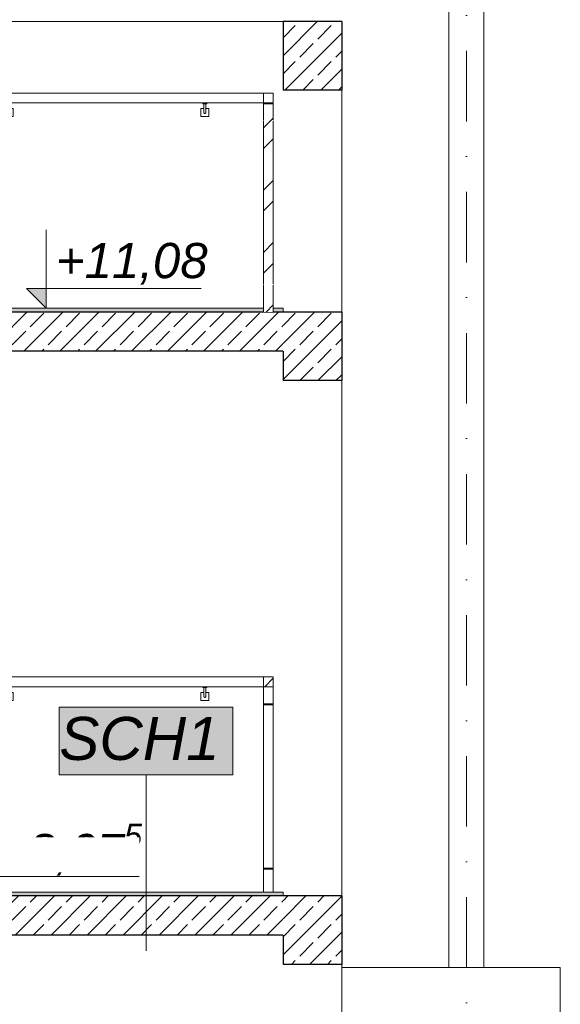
# Model space of a CAD drawing. Header units: centimetres. Extents: x -1103 to 10505, y -997 to 1780.
# Tile 73 of 102: x 9291 to 9568, y 331 to 834. Entities that reach past the tile are written whole.
import ezdxf
from ezdxf.enums import TextEntityAlignment as Align

# ---------------------------------------------------------------- set-up
doc = ezdxf.new("R2010")
doc.units = ezdxf.units.CM
doc.header["$LTSCALE"] = 0.1
doc.header["$MEASUREMENT"] = 0
doc.linetypes.add('Kropki i Kreski', pattern=[720, 360, -180, 0, -180])
doc.linetypes.add('Wipeout_Contour', pattern=[1000, 0, -1000])
for name, color, linetype in [('2_barierki.K_IR', 7, 'Continuous'), ('2_belki.K_IR', 7, 'Continuous'), ('2_lądowisko_IFC.ISTN', 7, 'Continuous'), ('2_schody.K_IR', 7, 'Continuous'), ('2_słupy.K_IR', 7, 'Continuous'), ('2_ściany zewnętrzne.ISTN', 7, 'Continuous'), ('2_ściany.K_IR', 7, 'Continuous'), ('4_osie.ISTN', 7, 'Continuous'), ('5_wymiary.K_IR', 7, 'Continuous')]:
    doc.layers.add(name, color=color, linetype=linetype)
doc.styles.add('GENERATED_STYLE_1', font='txt')
doc.styles.add('GENERATED_STYLE_3', font='txt')
pattern_1 = [(45, (10358.23, -421.512), (-9.19239, 9.19239), []), (45, (10353.634, -416.916), (-9.19239, 9.19239), [9.75, -3.25])]
pattern_2 = [(45, (10358.23, -421.512), (-15.9099, 15.9099), []), (45, (10352.927, -416.21), (-15.9099, 15.9099), [])]

# ---------------------------------------------------------------- blocks, each defined once
blk = doc.blocks.new('ElemPrzekroju_694_2', base_point=(10358.23, -421.51))
at = {"layer": '2_słupy.K_IR', "color": 252, "linetype": 'Continuous', "lineweight": 0}
for p, q in [((9455.87, 684.49), (9455.87, 797.99)), ((9455.87, 385.99), (9455.87, 649.49)), ((9455.87, 85.99), (9455.87, 350.99))]:
    blk.add_line(p, q, dxfattribs=at)
blk = doc.blocks.new('ElemPrzekroju_727_2', base_point=(10358.23, -421.51))
at = {"layer": '2_ściany zewnętrzne.ISTN', "color": 252, "linetype": 'Continuous', "lineweight": 13}
for p, q in [((9455.87, 349.49), (9567.67, 349.49)), ((9567.67, 349.49), (9567.67, 304.49))]:
    blk.add_line(p, q, dxfattribs=at)
blk = doc.blocks.new('ElemPrzekroju_731_2', base_point=(10358.23, -421.51))
at = {"layer": '2_lądowisko_IFC.ISTN', "color": 252, "linetype": 'Continuous', "lineweight": 9}
for p, q in [((9510.71, 349.49), (9510.71, 858.49)), ((9528.49, 349.49), (9528.49, 858.49))]:
    blk.add_line(p, q, dxfattribs=at)
blk = doc.blocks.new('ElemPrzekroju_760_2', base_point=(10358.23, -421.51))
at = {"color": 254, "linetype": 'Wipeout_Contour', "lineweight": 0, "ltscale": 37904.171294}
blk.add_wipeout([(9425.87, 797.99), (9455.87, 797.99), (9455.87, 832.99), (9425.87, 832.99)], dxfattribs=at).dxf.layer = '2_belki.K_IR'
at = {"layer": '2_belki.K_IR', "linetype": 'Continuous', "lineweight": 0, "true_color": 0x000000}
h = blk.add_hatch(dxfattribs=at)
h.set_pattern_fill('Beton_zbrojony_0002', color=18, style=0, pattern_type=2)
h.set_pattern_definition(pattern_1)
h.paths.add_polyline_path([(9425.87, 797.99), (9455.87, 797.99), (9455.87, 832.99), (9425.87, 832.99)])
at = {"layer": '2_belki.K_IR', "color": 7, "linetype": 'Continuous', "lineweight": 30}
for p, q in [((9425.87, 832.99), (9425.87, 797.99)), ((9455.87, 832.99), (9425.87, 832.99)), ((9455.87, 832.99), (9455.87, 797.99)), ((9455.87, 797.99), (9425.87, 797.99))]:
    blk.add_line(p, q, dxfattribs=at)
blk = doc.blocks.new('ElemPrzekroju_786_2', base_point=(10358.23, -421.51))
at = {"layer": '2_schody.K_IR', "linetype": 'Continuous', "lineweight": 0, "true_color": 0x000000}
blk.add_hatch(color=18, dxfattribs=at).paths.add_polyline_path([(9248.87, 385.99), (9425.87, 385.99), (9425.87, 387.99), (9248.87, 387.99)])
at = {"layer": '2_schody.K_IR', "color": 7, "linetype": 'Continuous', "lineweight": 15}
for q in [(9250.87, 387.99), (9425.87, 385.99)]:
    blk.add_line((9425.87, 387.99), q, dxfattribs=at)
blk = doc.blocks.new('ElemPrzekroju_799_2', base_point=(10358.23, -421.51))
at = {"color": 254, "linetype": 'Wipeout_Contour', "lineweight": 0, "ltscale": 37379.778865}
blk.add_wipeout([(9425.87, 365.99), (9425.87, 385.99), (9248.87, 385.99), (9248.87, 365.99)], dxfattribs=at).dxf.layer = '2_schody.K_IR'
at = {"layer": '2_schody.K_IR', "linetype": 'Continuous', "lineweight": 0, "true_color": 0x000000}
h = blk.add_hatch(dxfattribs=at)
h.set_pattern_fill('Beton_zbrojony_0002', color=18, style=0, pattern_type=2)
h.set_pattern_definition(pattern_1)
h.paths.add_polyline_path([(9425.87, 365.99), (9425.87, 385.99), (9248.87, 385.99), (9248.87, 365.99)])
at = {"layer": '2_schody.K_IR', "color": 7, "linetype": 'Continuous', "lineweight": 30}
for p, q in [((9425.87, 385.99), (9248.87, 385.99)), ((9425.87, 365.99), (9248.87, 365.99))]:
    blk.add_line(p, q, dxfattribs=at)
blk = doc.blocks.new('ElemPrzekroju_809_2', base_point=(10358.23, -421.51))
at = {"layer": '2_schody.K_IR', "linetype": 'Continuous', "lineweight": 0, "true_color": 0x000000}
blk.add_hatch(color=18, dxfattribs=at).paths.add_polyline_path([(9248.87, 684.49), (9425.87, 684.49), (9425.87, 686.49), (9248.87, 686.49)])
at = {"layer": '2_schody.K_IR', "color": 7, "linetype": 'Continuous', "lineweight": 15}
for q in [(9250.87, 686.49), (9425.87, 684.49)]:
    blk.add_line((9425.87, 686.49), q, dxfattribs=at)
blk = doc.blocks.new('ElemPrzekroju_822_2', base_point=(10358.23, -421.51))
at = {"color": 254, "linetype": 'Wipeout_Contour', "lineweight": 0, "ltscale": 37446.833373}
blk.add_wipeout([(9425.87, 664.49), (9425.87, 684.49), (9248.87, 684.49), (9248.87, 664.49)], dxfattribs=at).dxf.layer = '2_schody.K_IR'
at = {"layer": '2_schody.K_IR', "linetype": 'Continuous', "lineweight": 0, "true_color": 0x000000}
h = blk.add_hatch(dxfattribs=at)
h.set_pattern_fill('Beton_zbrojony_0002', color=18, style=0, pattern_type=2)
h.set_pattern_definition(pattern_1)
h.paths.add_polyline_path([(9425.87, 664.49), (9425.87, 684.49), (9248.87, 684.49), (9248.87, 664.49)])
at = {"layer": '2_schody.K_IR', "color": 7, "linetype": 'Continuous', "lineweight": 30}
blk.add_line((9425.87, 664.49), (9248.87, 664.49), dxfattribs=at)
at = {"layer": '2_schody.K_IR', "color": 7, "linetype": 'Continuous', "lineweight": 30, "flags": 128}
blk.add_lwpolyline([(9425.87, 684.49), (9420.87, 684.49), (9415.87, 684.49), (9248.87, 684.49)], dxfattribs=at)
blk = doc.blocks.new('ElemPrzekroju_944_2', base_point=(10358.23, -421.51))
at = {"color": 254, "linetype": 'Wipeout_Contour', "lineweight": 0, "ltscale": 37792.306679}
blk.add_wipeout([(9425.87, 350.99), (9455.87, 350.99), (9455.87, 385.99), (9425.87, 385.99)], dxfattribs=at).dxf.layer = '2_belki.K_IR'
at = {"layer": '2_belki.K_IR', "linetype": 'Continuous', "lineweight": 0, "true_color": 0x000000}
h = blk.add_hatch(dxfattribs=at)
h.set_pattern_fill('Beton_zbrojony_0002', color=18, style=0, pattern_type=2)
h.set_pattern_definition(pattern_1)
h.paths.add_polyline_path([(9425.87, 350.99), (9455.87, 350.99), (9455.87, 385.99), (9425.87, 385.99)])
at = {"layer": '2_belki.K_IR', "color": 7, "linetype": 'Continuous', "lineweight": 30}
for p, q in [((9455.87, 385.99), (9425.87, 385.99)), ((9455.87, 385.99), (9455.87, 350.99)), ((9425.87, 365.99), (9425.87, 350.99)), ((9455.87, 350.99), (9425.87, 350.99))]:
    blk.add_line(p, q, dxfattribs=at)
blk = doc.blocks.new('ElemPrzekroju_945_2', base_point=(10358.23, -421.51))
at = {"color": 254, "linetype": 'Wipeout_Contour', "lineweight": 0, "ltscale": 37857.678912}
blk.add_wipeout([(9425.87, 649.49), (9455.87, 649.49), (9455.87, 684.49), (9425.87, 684.49)], dxfattribs=at).dxf.layer = '2_belki.K_IR'
at = {"layer": '2_belki.K_IR', "linetype": 'Continuous', "lineweight": 0, "true_color": 0x000000}
h = blk.add_hatch(dxfattribs=at)
h.set_pattern_fill('Beton_zbrojony_0002', color=18, style=0, pattern_type=2)
h.set_pattern_definition(pattern_1)
h.paths.add_polyline_path([(9425.87, 649.49), (9455.87, 649.49), (9455.87, 684.49), (9425.87, 684.49)])
at = {"layer": '2_belki.K_IR', "color": 7, "linetype": 'Continuous', "lineweight": 30}
for p, q in [((9455.87, 684.49), (9425.87, 684.49)), ((9455.87, 684.49), (9455.87, 649.49)), ((9425.87, 664.49), (9425.87, 649.49)), ((9455.87, 649.49), (9425.87, 649.49))]:
    blk.add_line(p, q, dxfattribs=at)
blk = doc.blocks.new('ElemPrzekroju_1025_2', base_point=(10358.23, -421.51))
at = {"layer": '2_ściany.K_IR', "color": 7, "linetype": 'Continuous', "lineweight": 13}
for p, q in [((9207.13, 832.99), (9425.87, 832.99)), ((9425.87, 664.49), (9425.87, 649.49)), ((9425.87, 365.99), (9425.87, 350.99))]:
    blk.add_line(p, q, dxfattribs=at)
blk = doc.blocks.new('ElemPrzekroju_1047_2', base_point=(10358.23, -421.51))
at = {"color": 254, "linetype": 'Wipeout_Contour', "lineweight": 0, "ltscale": 37725.587225}
blk.add_wipeout([(9415.87, 497.99), (9415.87, 492.99), (9420.87, 492.99), (9420.87, 497.99)], dxfattribs=at).dxf.layer = '2_barierki.K_IR'
at = {"layer": '2_barierki.K_IR', "linetype": 'Continuous', "lineweight": 0, "true_color": 0x000000}
h = blk.add_hatch(dxfattribs=at)
h.set_pattern_fill('Stal_0002', color=18, style=0, pattern_type=2)
h.set_pattern_definition(pattern_2)
h.paths.add_polyline_path([(9415.87, 497.99), (9415.87, 492.99), (9420.87, 492.99), (9420.87, 497.99)])
at = {"layer": '2_barierki.K_IR', "color": 7, "linetype": 'Continuous', "lineweight": 0}
for p, q in [((9415.87, 497.99), (9415.87, 492.99)), ((9420.87, 497.99), (9415.87, 497.99)), ((9420.87, 497.99), (9420.87, 492.99)), ((9420.87, 492.99), (9415.87, 492.99))]:
    blk.add_line(p, q, dxfattribs=at)
blk = doc.blocks.new('ElemPrzekroju_1048_2', base_point=(10358.23, -421.51))
at = {"color": 254, "linetype": 'Wipeout_Contour', "lineweight": 0, "ltscale": 37707.446862}
blk.add_wipeout([(9415.87, 400.24), (9415.87, 399.74), (9420.87, 399.74), (9420.87, 400.24)], dxfattribs=at).dxf.layer = '2_barierki.K_IR'
at = {"layer": '2_barierki.K_IR', "linetype": 'Continuous', "lineweight": 0, "true_color": 0x000000}
h = blk.add_hatch(dxfattribs=at)
h.set_pattern_fill('Stal_0002', color=18, style=0, pattern_type=2)
h.set_pattern_definition(pattern_2)
h.paths.add_polyline_path([(9415.87, 400.24), (9415.87, 399.74), (9420.87, 399.74), (9420.87, 400.24)])
at = {"layer": '2_barierki.K_IR', "color": 7, "linetype": 'Continuous', "lineweight": 0}
for p, q in [((9415.87, 400.24), (9415.87, 399.74)), ((9420.87, 400.24), (9415.87, 400.24)), ((9420.87, 399.74), (9415.87, 399.74)), ((9420.87, 400.24), (9420.87, 399.74))]:
    blk.add_line(p, q, dxfattribs=at)
blk = doc.blocks.new('ElemPrzekroju_1049_2', base_point=(10358.23, -421.51))
at = {"color": 254, "linetype": 'Wipeout_Contour', "lineweight": 0, "ltscale": 37723.197257}
blk.add_wipeout([(9415.87, 484.24), (9415.87, 483.74), (9420.87, 483.74), (9420.87, 484.24)], dxfattribs=at).dxf.layer = '2_barierki.K_IR'
at = {"layer": '2_barierki.K_IR', "linetype": 'Continuous', "lineweight": 0, "true_color": 0x000000}
h = blk.add_hatch(dxfattribs=at)
h.set_pattern_fill('Stal_0002', color=18, style=0, pattern_type=2)
h.set_pattern_definition(pattern_2)
h.paths.add_polyline_path([(9415.87, 484.24), (9415.87, 483.74), (9420.87, 483.74), (9420.87, 484.24)])
at = {"layer": '2_barierki.K_IR', "color": 7, "linetype": 'Continuous', "lineweight": 0}
for p, q in [((9415.87, 484.24), (9415.87, 483.74)), ((9420.87, 484.24), (9415.87, 484.24)), ((9420.87, 483.74), (9415.87, 483.74)), ((9420.87, 484.24), (9420.87, 483.74))]:
    blk.add_line(p, q, dxfattribs=at)
blk = doc.blocks.new('ElemPrzekroju_1074_2', base_point=(10358.23, -421.51))
at = {"color": 254, "linetype": 'Wipeout_Contour', "lineweight": 0, "ltscale": 37807.121851}
blk.add_wipeout([(9415.87, 796.49), (9415.87, 791.49), (9420.87, 791.49), (9420.87, 796.49)], dxfattribs=at).dxf.layer = '2_barierki.K_IR'
at = {"layer": '2_barierki.K_IR', "linetype": 'Continuous', "lineweight": 0, "true_color": 0x000000}
h = blk.add_hatch(dxfattribs=at)
h.set_pattern_fill('Stal_0002', color=18, style=0, pattern_type=2)
h.set_pattern_definition(pattern_2)
h.paths.add_polyline_path([(9415.87, 796.49), (9415.87, 791.49), (9420.87, 791.49), (9420.87, 796.49)])
at = {"layer": '2_barierki.K_IR', "color": 7, "linetype": 'Continuous', "lineweight": 0}
for p, q in [((9415.87, 796.49), (9415.87, 791.49)), ((9420.87, 796.49), (9415.87, 796.49)), ((9420.87, 796.49), (9420.87, 791.49)), ((9420.87, 791.49), (9415.87, 791.49))]:
    blk.add_line(p, q, dxfattribs=at)
blk = doc.blocks.new('ElemPrzekroju_1075_2', base_point=(10358.23, -421.51))
at = {"color": 254, "linetype": 'Wipeout_Contour', "lineweight": 0, "ltscale": 37776.948864}
blk.add_wipeout([(9415.87, 698.74), (9415.87, 698.24), (9420.87, 698.24), (9420.87, 698.74)], dxfattribs=at).dxf.layer = '2_barierki.K_IR'
at = {"layer": '2_barierki.K_IR', "linetype": 'Continuous', "lineweight": 0, "true_color": 0x000000}
h = blk.add_hatch(dxfattribs=at)
h.set_pattern_fill('Stal_0002', color=18, style=0, pattern_type=2)
h.set_pattern_definition(pattern_2)
h.paths.add_polyline_path([(9415.87, 698.74), (9415.87, 698.24), (9420.87, 698.24), (9420.87, 698.74)])
at = {"layer": '2_barierki.K_IR', "color": 7, "linetype": 'Continuous', "lineweight": 0}
for p, q in [((9420.87, 698.74), (9415.87, 698.74)), ((9420.87, 698.24), (9415.87, 698.24))]:
    blk.add_line(p, q, dxfattribs=at)
blk = doc.blocks.new('ElemPrzekroju_1076_2', base_point=(10358.23, -421.51))
at = {"color": 254, "linetype": 'Wipeout_Contour', "lineweight": 0, "ltscale": 37803.284195}
blk.add_wipeout([(9415.87, 782.74), (9415.87, 782.24), (9420.87, 782.24), (9420.87, 782.74)], dxfattribs=at).dxf.layer = '2_barierki.K_IR'
at = {"layer": '2_barierki.K_IR', "linetype": 'Continuous', "lineweight": 0, "true_color": 0x000000}
h = blk.add_hatch(dxfattribs=at)
h.set_pattern_fill('Stal_0002', color=18, style=0, pattern_type=2)
h.set_pattern_definition(pattern_2)
h.paths.add_polyline_path([(9415.87, 782.74), (9415.87, 782.24), (9420.87, 782.24), (9420.87, 782.74)])
at = {"layer": '2_barierki.K_IR', "color": 7, "linetype": 'Continuous', "lineweight": 0}
for p, q in [((9420.87, 782.74), (9415.87, 782.74)), ((9420.87, 782.24), (9415.87, 782.24))]:
    blk.add_line(p, q, dxfattribs=at)
blk = doc.blocks.new('ElemPrzekroju_1085_2', base_point=(10358.23, -421.51))
at = {"layer": '2_barierki.K_IR', "color": 7, "linetype": 'Continuous', "lineweight": 15}
for p, q in [((9415.87, 796.49), (9260.87, 796.49)), ((9415.87, 791.49), (9260.87, 791.49))]:
    blk.add_line(p, q, dxfattribs=at)
at = {"layer": '2_barierki.K_IR', "color": 7, "linetype": 'Continuous', "lineweight": 0}
for p, q in [((9284.87, 790.99), (9284.87, 791.49)), ((9284.87, 790.99), (9286.87, 790.99)), ((9285.37, 790.99), (9285.37, 789.49)), ((9286.37, 790.99), (9286.37, 789.49)), ((9286.87, 790.99), (9286.87, 791.49)), ((9384.87, 790.99), (9384.87, 791.49)), ((9384.87, 790.99), (9386.87, 790.99)), ((9385.37, 790.99), (9385.37, 789.49)), ((9386.37, 790.99), (9386.37, 789.49)), ((9386.87, 790.99), (9386.87, 791.49)), ((9283.87, 784.49), (9283.87, 788.49)), ((9283.87, 788.49), (9285.37, 788.49)), ((9285.37, 789.49), (9285.37, 788.97)), ((9285.37, 788.97), (9285.37, 788.46)), ((9285.37, 788.46), (9285.37, 787.99)), ((9285.37, 787.99), (9285.37, 787.56)), ((9285.37, 787.56), (9285.37, 787.19)), ((9285.37, 787.19), (9285.37, 786.89)), ((9285.37, 786.89), (9285.37, 786.67)), ((9285.37, 786.67), (9285.37, 786.53)), ((9285.37, 786.53), (9285.37, 786.49)), ((9285.38, 786.4), (9285.37, 786.49)), ((9285.4, 786.32), (9285.38, 786.4)), ((9285.44, 786.24), (9285.4, 786.32)), ((9285.49, 786.17), (9285.44, 786.24)), ((9285.55, 786.1), (9285.49, 786.17)), ((9285.62, 786.05), (9285.55, 786.1)), ((9285.7, 786.02), (9285.62, 786.05)), ((9285.79, 786), (9285.7, 786.02)), ((9285.87, 785.99), (9285.79, 786)), ((9285.96, 786), (9285.87, 785.99)), ((9286.04, 786.02), (9285.96, 786)), ((9286.12, 786.05), (9286.04, 786.02)), ((9286.19, 786.1), (9286.12, 786.05)), ((9286.26, 786.17), (9286.19, 786.1)), ((9286.31, 786.24), (9286.26, 786.17)), ((9286.34, 786.32), (9286.31, 786.24)), ((9286.36, 786.4), (9286.34, 786.32)), ((9286.37, 786.49), (9286.36, 786.4)), ((9286.37, 789.49), (9286.37, 788.97)), ((9286.37, 788.97), (9286.37, 788.46)), ((9286.37, 788.49), (9287.87, 788.49)), ((9286.37, 788.46), (9286.37, 787.99)), ((9286.37, 787.99), (9286.37, 787.56)), ((9286.37, 787.56), (9286.37, 787.19)), ((9286.37, 787.19), (9286.37, 786.89)), ((9286.37, 786.89), (9286.37, 786.67)), ((9286.37, 786.67), (9286.37, 786.53)), ((9286.37, 786.53), (9286.37, 786.49)), ((9287.87, 788.49), (9287.87, 784.49)), ((9383.87, 784.49), (9383.87, 788.49)), ((9383.87, 788.49), (9385.37, 788.49)), ((9385.37, 789.49), (9385.37, 788.97)), ((9385.37, 788.97), (9385.37, 788.46)), ((9385.37, 788.46), (9385.37, 787.99)), ((9385.37, 787.99), (9385.37, 787.56)), ((9385.37, 787.56), (9385.37, 787.19)), ((9385.37, 787.19), (9385.37, 786.89)), ((9385.37, 786.89), (9385.37, 786.67)), ((9385.37, 786.67), (9385.37, 786.53)), ((9385.37, 786.53), (9385.37, 786.49)), ((9385.38, 786.4), (9385.37, 786.49)), ((9385.4, 786.32), (9385.38, 786.4)), ((9385.44, 786.24), (9385.4, 786.32)), ((9385.49, 786.17), (9385.44, 786.24)), ((9385.55, 786.1), (9385.49, 786.17)), ((9385.62, 786.05), (9385.55, 786.1)), ((9385.7, 786.02), (9385.62, 786.05)), ((9385.79, 786), (9385.7, 786.02)), ((9385.87, 785.99), (9385.79, 786)), ((9385.96, 786), (9385.87, 785.99)), ((9386.04, 786.02), (9385.96, 786)), ((9386.12, 786.05), (9386.04, 786.02)), ((9386.19, 786.1), (9386.12, 786.05)), ((9386.26, 786.17), (9386.19, 786.1)), ((9386.31, 786.24), (9386.26, 786.17)), ((9386.34, 786.32), (9386.31, 786.24)), ((9386.36, 786.4), (9386.34, 786.32)), ((9386.37, 786.49), (9386.36, 786.4)), ((9386.37, 789.49), (9386.37, 788.97)), ((9386.37, 788.97), (9386.37, 788.46)), ((9386.37, 788.49), (9387.87, 788.49)), ((9386.37, 788.46), (9386.37, 787.99)), ((9386.37, 787.99), (9386.37, 787.56)), ((9386.37, 787.56), (9386.37, 787.19)), ((9386.37, 787.19), (9386.37, 786.89)), ((9386.37, 786.89), (9386.37, 786.67)), ((9386.37, 786.67), (9386.37, 786.53)), ((9386.37, 786.53), (9386.37, 786.49)), ((9387.87, 788.49), (9387.87, 784.49)), ((9287.87, 784.49), (9283.87, 784.49)), ((9387.87, 784.49), (9383.87, 784.49))]:
    blk.add_line(p, q, dxfattribs=at)
blk = doc.blocks.new('ElemPrzekroju_1087_2', base_point=(10358.23, -421.51))
at = {"layer": '2_barierki.K_IR', "color": 7, "linetype": 'Continuous', "lineweight": 15}
for p, q in [((9415.87, 497.99), (9260.87, 497.99)), ((9415.87, 492.99), (9260.87, 492.99))]:
    blk.add_line(p, q, dxfattribs=at)
at = {"layer": '2_barierki.K_IR', "color": 7, "linetype": 'Continuous', "lineweight": 0}
for p, q in [((9283.87, 485.99), (9283.87, 489.99)), ((9283.87, 489.99), (9285.37, 489.99)), ((9284.87, 492.49), (9284.87, 492.99)), ((9284.87, 492.49), (9286.87, 492.49)), ((9285.37, 492.49), (9285.37, 490.99)), ((9285.37, 490.99), (9285.37, 490.47)), ((9285.37, 490.47), (9285.37, 489.96)), ((9285.37, 489.96), (9285.37, 489.49)), ((9285.37, 489.49), (9285.37, 489.06)), ((9285.37, 489.06), (9285.37, 488.69)), ((9285.37, 488.69), (9285.37, 488.39)), ((9285.37, 488.39), (9285.37, 488.17)), ((9286.37, 492.49), (9286.37, 490.99)), ((9286.37, 490.99), (9286.37, 490.47)), ((9286.37, 490.47), (9286.37, 489.96)), ((9286.37, 489.99), (9287.87, 489.99)), ((9286.37, 489.96), (9286.37, 489.49)), ((9286.37, 489.49), (9286.37, 489.06)), ((9286.37, 489.06), (9286.37, 488.69)), ((9286.37, 488.69), (9286.37, 488.39)), ((9286.37, 488.39), (9286.37, 488.17)), ((9286.87, 492.49), (9286.87, 492.99)), ((9287.87, 489.99), (9287.87, 485.99)), ((9383.87, 485.99), (9383.87, 489.99)), ((9383.87, 489.99), (9385.37, 489.99)), ((9384.87, 492.49), (9384.87, 492.99)), ((9384.87, 492.49), (9386.87, 492.49)), ((9385.37, 492.49), (9385.37, 490.99)), ((9385.37, 490.99), (9385.37, 490.47)), ((9385.37, 490.47), (9385.37, 489.96)), ((9385.37, 489.96), (9385.37, 489.49)), ((9385.37, 489.49), (9385.37, 489.06)), ((9385.37, 489.06), (9385.37, 488.69)), ((9385.37, 488.69), (9385.37, 488.39)), ((9385.37, 488.39), (9385.37, 488.17)), ((9386.37, 492.49), (9386.37, 490.99)), ((9386.37, 490.99), (9386.37, 490.47)), ((9386.37, 490.47), (9386.37, 489.96)), ((9386.37, 489.99), (9387.87, 489.99)), ((9386.37, 489.96), (9386.37, 489.49)), ((9386.37, 489.49), (9386.37, 489.06)), ((9386.37, 489.06), (9386.37, 488.69)), ((9386.37, 488.69), (9386.37, 488.39)), ((9386.37, 488.39), (9386.37, 488.17)), ((9386.87, 492.49), (9386.87, 492.99)), ((9387.87, 489.99), (9387.87, 485.99)), ((9287.87, 485.99), (9283.87, 485.99)), ((9285.37, 488.17), (9285.37, 488.03)), ((9285.37, 488.03), (9285.37, 487.99)), ((9285.38, 487.9), (9285.37, 487.99)), ((9285.4, 487.82), (9285.38, 487.9)), ((9285.44, 487.74), (9285.4, 487.82)), ((9285.49, 487.67), (9285.44, 487.74)), ((9285.55, 487.6), (9285.49, 487.67)), ((9285.62, 487.55), (9285.55, 487.6)), ((9285.7, 487.52), (9285.62, 487.55)), ((9285.79, 487.5), (9285.7, 487.52)), ((9285.87, 487.49), (9285.79, 487.5)), ((9285.96, 487.5), (9285.87, 487.49)), ((9286.04, 487.52), (9285.96, 487.5)), ((9286.12, 487.55), (9286.04, 487.52)), ((9286.19, 487.6), (9286.12, 487.55)), ((9286.26, 487.67), (9286.19, 487.6)), ((9286.31, 487.74), (9286.26, 487.67)), ((9286.34, 487.82), (9286.31, 487.74)), ((9286.36, 487.9), (9286.34, 487.82)), ((9286.37, 487.99), (9286.36, 487.9)), ((9286.37, 488.17), (9286.37, 488.03)), ((9286.37, 488.03), (9286.37, 487.99)), ((9387.87, 485.99), (9383.87, 485.99)), ((9385.37, 488.17), (9385.37, 488.03)), ((9385.37, 488.03), (9385.37, 487.99)), ((9385.38, 487.9), (9385.37, 487.99)), ((9385.4, 487.82), (9385.38, 487.9)), ((9385.44, 487.74), (9385.4, 487.82)), ((9385.49, 487.67), (9385.44, 487.74)), ((9385.55, 487.6), (9385.49, 487.67)), ((9385.62, 487.55), (9385.55, 487.6)), ((9385.7, 487.52), (9385.62, 487.55)), ((9385.79, 487.5), (9385.7, 487.52)), ((9385.87, 487.49), (9385.79, 487.5)), ((9385.96, 487.5), (9385.87, 487.49)), ((9386.04, 487.52), (9385.96, 487.5)), ((9386.12, 487.55), (9386.04, 487.52)), ((9386.19, 487.6), (9386.12, 487.55)), ((9386.26, 487.67), (9386.19, 487.6)), ((9386.31, 487.74), (9386.26, 487.67)), ((9386.34, 487.82), (9386.31, 487.74)), ((9386.36, 487.9), (9386.34, 487.82)), ((9386.37, 487.99), (9386.36, 487.9)), ((9386.37, 488.17), (9386.37, 488.03)), ((9386.37, 488.03), (9386.37, 487.99))]:
    blk.add_line(p, q, dxfattribs=at)
blk = doc.blocks.new('ElemPrzekroju_1856_2', base_point=(10358.23, -421.51))
at = {"layer": '2_barierki.K_IR', "color": 7, "linetype": 'Continuous', "lineweight": 0}
for p, q in [((9415.87, 484.24), (9415.87, 492.99)), ((9420.87, 484.24), (9420.87, 492.99)), ((9415.87, 400.24), (9415.87, 483.74)), ((9420.87, 400.24), (9420.87, 483.74)), ((9415.87, 387.99), (9415.87, 399.74)), ((9420.87, 387.99), (9420.87, 399.74))]:
    blk.add_line(p, q, dxfattribs=at)
blk = doc.blocks.new('ElemPrzekroju_1903_2', base_point=(10358.23, -421.51))
at = {"color": 254, "linetype": 'Wipeout_Contour', "lineweight": 0, "ltscale": 37789.470507}
blk.add_wipeout([(9420.87, 684.49), (9420.87, 790.93), (9415.87, 790.93), (9415.87, 684.49)], dxfattribs=at).dxf.layer = '2_barierki.K_IR'
at = {"layer": '2_barierki.K_IR', "linetype": 'Continuous', "lineweight": 0, "true_color": 0x000000}
h = blk.add_hatch(dxfattribs=at)
h.set_pattern_fill('Stal_0002', color=18, style=0, pattern_type=2)
h.set_pattern_definition(pattern_2)
h.paths.add_polyline_path([(9420.87, 684.49), (9420.87, 790.93), (9415.87, 790.93), (9415.87, 684.49)])
at = {"layer": '2_barierki.K_IR', "color": 7, "linetype": 'Continuous', "lineweight": 0}
for p, q in [((9415.87, 790.93), (9415.87, 782.74)), ((9420.87, 790.93), (9415.87, 790.93)), ((9420.87, 790.93), (9420.87, 782.74)), ((9415.87, 782.24), (9415.87, 698.74)), ((9420.87, 782.24), (9420.87, 698.74)), ((9415.87, 698.24), (9415.87, 684.49)), ((9420.87, 698.24), (9420.87, 684.49))]:
    blk.add_line(p, q, dxfattribs=at)
blk = doc.blocks.new('ElemPrzekroju_1904_2', base_point=(10358.23, -421.51))
at = {"layer": '2_barierki.K_IR', "color": 7, "linetype": 'Continuous', "lineweight": 0}
for p, q in [((9415.87, 790.93), (9415.87, 791.49)), ((9420.87, 790.93), (9420.87, 791.49))]:
    blk.add_line(p, q, dxfattribs=at)
blk = doc.blocks.new('Standardowy znacznik osi[7]_2', base_point=(9519.6, 1278.49))
at = {"layer": '4_osie.ISTN', "color": 252, "linetype": 'Kropki i Kreski', "lineweight": 15}
blk.add_line((9519.6, 1178.49), (9519.6, -721.51), dxfattribs=at)
at = {"layer": '4_osie.ISTN', "color": 252, "lineweight": 0, "style": 'GENERATED_STYLE_1'}
blk.add_attdef('AC_MarkerText_1', text='', height=35, rotation=360, dxfattribs=at).set_placement((9519.6, 1320.49), align=Align.MIDDLE_CENTER)
blk = doc.blocks.new('Wymiary_16_2', base_point=(9275.87, 385.99))
at = {"layer": '5_wymiary.K_IR', "linetype": 'Continuous', "lineweight": 0}
blk.add_hatch(color=1, dxfattribs=at).paths.add_polyline_path([(9275.87, 385.99), (9275.87, 395.99), (9265.87, 395.99)])
at = {"layer": '5_wymiary.K_IR', "color": 1, "linetype": 'Continuous', "lineweight": 0}
for p, q in [((9275.87, 385.99), (9275.87, 425.99)), ((9275.87, 385.99), (9265.87, 395.99)), ((9265.87, 395.99), (9275.87, 395.99)), ((9275.87, 395.99), (9352.26, 395.99)), ((9275.87, 385.99), (9268.37, 385.99)), ((9275.87, 385.99), (9283.37, 385.99))]:
    blk.add_line(p, q, dxfattribs=at)
at = {"layer": '5_wymiary.K_IR', "color": 1, "lineweight": 0, "insert": (9280.87, 394.43), "char_height": 18, "attachment_point": 7, "style": 'GENERATED_STYLE_3'}
blk.add_mtext('\\A1;{\\pql;\\fArial|b0|i1|c238|p38;+8,07\\fArial|b0|i1|c238|p38;\\A1{\\H.66x;\\S5^  ;}}', dxfattribs=at)
at = {"color": 254, "linetype": 'Wipeout_Contour', "lineweight": 0, "ltscale": 37301.816198}
blk.add_wipeout([(9280.87, 397.99), (9352.26, 397.99), (9352.26, 415.99), (9280.87, 415.99)], dxfattribs=at).dxf.layer = '5_wymiary.K_IR'
blk = doc.blocks.new('Wymiary_17_2', base_point=(9304.67, 686.49))
at = {"layer": '5_wymiary.K_IR', "linetype": 'Continuous', "lineweight": 0}
blk.add_hatch(color=1, dxfattribs=at).paths.add_polyline_path([(9304.67, 686.49), (9304.67, 696.49), (9294.67, 696.49)])
at = {"layer": '5_wymiary.K_IR', "color": 1, "linetype": 'Continuous', "lineweight": 0}
for p, q in [((9304.67, 686.49), (9304.67, 726.49)), ((9304.67, 686.49), (9294.67, 696.49)), ((9294.67, 696.49), (9304.67, 696.49)), ((9304.67, 696.49), (9383.89, 696.49)), ((9304.67, 686.49), (9297.17, 686.49)), ((9304.67, 686.49), (9312.17, 686.49))]:
    blk.add_line(p, q, dxfattribs=at)
at = {"color": 254, "linetype": 'Wipeout_Contour', "lineweight": 0, "ltscale": 37494.073842}
blk.add_wipeout([(9309.67, 698.49), (9383.89, 698.49), (9383.89, 716.49), (9309.67, 716.49)], dxfattribs=at).dxf.layer = '5_wymiary.K_IR'
at = {"layer": '5_wymiary.K_IR', "color": 1, "lineweight": 0, "insert": (9309.67, 698.49), "char_height": 18, "attachment_point": 7, "style": 'GENERATED_STYLE_3'}
blk.add_mtext('\\A1;{\\pql;\\fArial|b0|i1|c238|p38;+11,08}', dxfattribs=at)
blk = doc.blocks.new('Wymiary_18_2', base_point=(9304.67, 686.49))
at = {"layer": '5_wymiary.K_IR', "linetype": 'Continuous', "lineweight": 0}
blk.add_hatch(color=1, dxfattribs=at).paths.add_polyline_path([(9304.67, 686.49), (9304.67, 696.49), (9294.67, 696.49)])
at = {"layer": '5_wymiary.K_IR', "color": 1, "linetype": 'Continuous', "lineweight": 0}
for p, q in [((9304.67, 686.49), (9304.67, 726.49)), ((9304.67, 686.49), (9294.67, 696.49)), ((9294.67, 696.49), (9304.67, 696.49)), ((9304.67, 696.49), (9383.89, 696.49)), ((9304.67, 686.49), (9297.17, 686.49)), ((9304.67, 686.49), (9312.17, 686.49))]:
    blk.add_line(p, q, dxfattribs=at)
at = {"color": 254, "linetype": 'Wipeout_Contour', "lineweight": 0, "ltscale": 37494.073842}
blk.add_wipeout([(9309.67, 698.49), (9383.89, 698.49), (9383.89, 716.49), (9309.67, 716.49)], dxfattribs=at).dxf.layer = '5_wymiary.K_IR'
at = {"layer": '5_wymiary.K_IR', "color": 1, "lineweight": 0, "insert": (9309.67, 698.49), "char_height": 18, "attachment_point": 7, "style": 'GENERATED_STYLE_3'}
blk.add_mtext('\\A1;{\\pql;\\fArial|b0|i1|c238|p38;+11,08}', dxfattribs=at)
blk = doc.blocks.new('Etykieta_11_2', base_point=(9355.75, 387.99))
at = {"layer": '5_wymiary.K_IR', "linetype": 'Continuous', "lineweight": 0, "true_color": 0xffffff}
blk.add_hatch(color=7, dxfattribs=at).paths.add_polyline_path([(9400.1, 447.99), (9400.1, 482.56), (9311.39, 482.56), (9311.39, 447.99)])
at = {"layer": '5_wymiary.K_IR', "color": 7, "linetype": 'Continuous', "lineweight": 13}
for p, q in [((9400.1, 482.56), (9311.39, 482.56)), ((9311.39, 482.56), (9311.39, 447.99)), ((9400.1, 447.99), (9400.1, 482.56)), ((9311.39, 447.99), (9400.1, 447.99)), ((9355.75, 417.99), (9355.75, 447.99)), ((9355.75, 357.99), (9355.75, 417.99))]:
    blk.add_line(p, q, dxfattribs=at)
at = {"layer": '5_wymiary.K_IR', "color": 7, "lineweight": 15, "insert": (9311.39, 477.53), "char_height": 22, "attachment_point": 1, "style": 'GENERATED_STYLE_3'}
blk.add_mtext('\\A1;{\\pql;\\pt0,8100;\\fArial|b0|i1|c238|p38;SCH1 \\fArial|b0|i1|c238|p38;\\A1{\\H.66x;\\S^  ;}\\fArial|b0|i1|c238|p38;\\fArial|b0|i1|c238|p38;\\A1{\\H.66x;\\S^  ;}\\fArial|b0|i1|c238|p38;\\fArial|b0|i1|c238|p38;\\fArial|b0|i1|c238|p38;\\fArial|b0|i1|c238|p38;\\fArial|b0|i1|c238|p38;\\fArial|b0|i1|c238|p38;\\fArial|b0|i1|c238|p38;\\fArial|b0|i1|c238|p38;\\fArial|b0|i1|c238|p38;\\fArial|b0|i1|c238|p38;\\fArial|b0|i1|c238|p38;\\fArial|b0|i1|c238|p38;\\fArial|b0|i1|c238|p38;\\fArial|b0|i1|c238|p38;\\fArial|b0|i1|c238|p38;\\fArial|b0|i1|c238|p38;\\fArial|b0|i1|c238|p38;\\fArial|b0|i1|c238|p38;\\fArial|b0|i1|c238|p38;\\fArial|b0|i1|c238|p38;\\fArial|b0|i1|c238|p38;\\fArial|b0|i1|c238|p38;\\fArial|b0|i1|c238|p38;\\fArial|b0|i1|c238|p38;\\fArial|b0|i1|c238|p38;\\fArial|b0|i1|c238|p38;\\fArial|b0|i1|c238|p38;\\fArial|b0|i1|c238|p38;\\fArial|b0|i1|c238|p38;\\fArial|b0|i1|c238|p38;\\fArial|b0|i1|c238|p38;\\fArial|b0|i1|c238|p38;\\fArial|b0|i1|c238|p38;\\fArial|b0|i1|c238|p38;\\fArial|b0|i1|c238|p38;\\fArial|b0|i1|c238|p38;\\fArial|b0|i1|c238|p38;\\fArial|b0|i1|c238|p38;\\fArial|b0|i1|c238|p38;\\fArial|b0|i1|c238|p38;\\fArial|b0|i1|c238|p38;\\fArial|b0|i1|c238|p38;\\fArial|b0|i1|c238|p38;\\fArial|b0|i1|c238|p38;}', dxfattribs=at)

msp = doc.modelspace()

# ---------------------------------------------------------------- block references
at = {"layer": '2_lądowisko_IFC.ISTN', "lineweight": 0}
msp.add_blockref('ElemPrzekroju_731_2', (10358.23, -421.51), dxfattribs=at)
at = {"layer": '2_schody.K_IR', "lineweight": 0}
for name in ['ElemPrzekroju_809_2', 'ElemPrzekroju_786_2']:
    msp.add_blockref(name, (10358.23, -421.51), dxfattribs=at)
at = {"layer": '2_słupy.K_IR', "lineweight": 0}
msp.add_blockref('ElemPrzekroju_694_2', (10358.23, -421.51), dxfattribs=at)
at = {"layer": '2_ściany zewnętrzne.ISTN', "lineweight": 0}
msp.add_blockref('ElemPrzekroju_727_2', (10358.23, -421.51), dxfattribs=at)
at = {"layer": '4_osie.ISTN', "color": 252, "linetype": 'Continuous', "lineweight": 0}
msp.add_blockref('Standardowy znacznik osi[7]_2', (9519.6, 1278.49), dxfattribs=at)

# ---------------------------------------------------------------- next in the draw order: block references
at = {"layer": '2_belki.K_IR', "lineweight": 0}
msp.add_blockref('ElemPrzekroju_760_2', (10358.23, -421.51), dxfattribs=at)
at = {"layer": '2_schody.K_IR', "lineweight": 0}
for name in ['ElemPrzekroju_822_2', 'ElemPrzekroju_799_2']:
    msp.add_blockref(name, (10358.23, -421.51), dxfattribs=at)

# ---------------------------------------------------------------- next in the draw order: block references
at = {"layer": '2_belki.K_IR', "lineweight": 0}
for name in ['ElemPrzekroju_945_2', 'ElemPrzekroju_944_2']:
    msp.add_blockref(name, (10358.23, -421.51), dxfattribs=at)

# ---------------------------------------------------------------- next in the draw order: block references
at = {"layer": '2_ściany.K_IR', "lineweight": 0}
msp.add_blockref('ElemPrzekroju_1025_2', (10358.23, -421.51), dxfattribs=at)

# ---------------------------------------------------------------- next in the draw order: block references
at = {"layer": '2_barierki.K_IR', "lineweight": 0}
for name in ['ElemPrzekroju_1074_2', 'ElemPrzekroju_1076_2', 'ElemPrzekroju_1075_2', 'ElemPrzekroju_1047_2', 'ElemPrzekroju_1049_2', 'ElemPrzekroju_1048_2']:
    msp.add_blockref(name, (10358.23, -421.51), dxfattribs=at)
at = {"layer": '5_wymiary.K_IR', "color": 1, "linetype": 'Continuous', "lineweight": 0}
for name, p in [('Wymiary_17_2', (9304.67, 686.49)), ('Wymiary_16_2', (9275.87, 385.99))]:
    msp.add_blockref(name, p, dxfattribs=at)

# ---------------------------------------------------------------- next in the draw order: block references
at = {"layer": '2_barierki.K_IR', "lineweight": 0}
for name in ['ElemPrzekroju_1085_2', 'ElemPrzekroju_1087_2', 'ElemPrzekroju_1856_2']:
    msp.add_blockref(name, (10358.23, -421.51), dxfattribs=at)
at = {"layer": '5_wymiary.K_IR', "color": 1, "linetype": 'Continuous', "lineweight": 0}
msp.add_blockref('Wymiary_18_2', (9304.67, 686.49), dxfattribs=at)
at = {"layer": '5_wymiary.K_IR', "color": 7, "linetype": 'Continuous', "lineweight": 13}
msp.add_blockref('Etykieta_11_2', (9355.75, 387.99), dxfattribs=at)

# ---------------------------------------------------------------- next in the draw order: block references
at = {"layer": '2_barierki.K_IR', "lineweight": 0}
msp.add_blockref('ElemPrzekroju_1903_2', (10358.23, -421.51), dxfattribs=at)

# ---------------------------------------------------------------- next in the draw order: block references
msp.add_blockref('ElemPrzekroju_1904_2', (10358.23, -421.51), dxfattribs=at)

doc.saveas('drawing.dxf')
